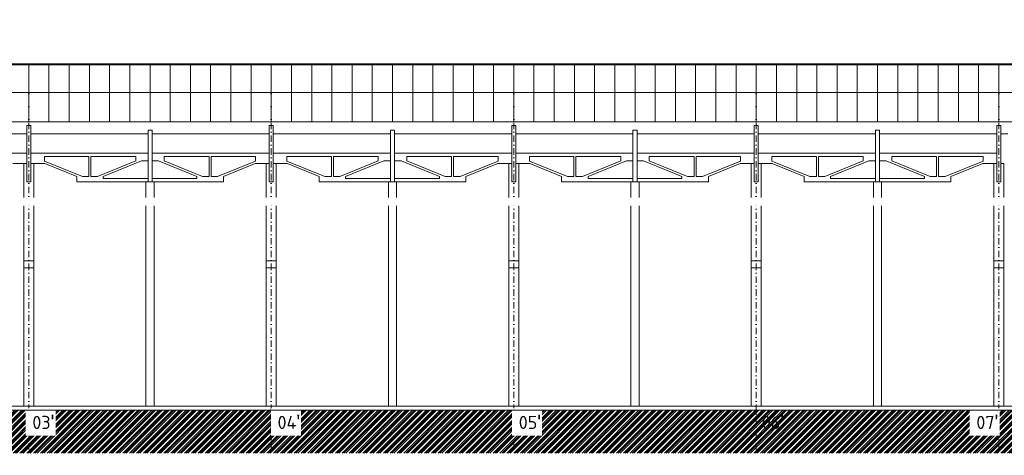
# Model space of a CAD drawing. Header units: millimetres. Extents: x -725694 to 4766210, y -2984614 to 2187451.
# Tile 115 of 256: x 329550 to 378275, y -47075 to -25485. Entities that reach past the tile are written whole.
import ezdxf
from ezdxf import colors
from ezdxf.entities.mleader import LeaderData, LeaderLine
from ezdxf.math import Vec2, Vec3

# ---------------------------------------------------------------- set-up
doc = ezdxf.new("R2010")
doc.units = ezdxf.units.MM
doc.linetypes.add('CENTERX2', pattern=[101.6, 63.5, -12.7, 12.7, -12.7])
doc.linetypes.add('DASHDOT', pattern=[25.4, 12.7, -6.35, 0, -6.35])
for name, color, linetype, lineweight in [('A99_N_leg-text @ 200', 7, 'Continuous', 9), ('A99_N_sraf @ 200', 7, 'Continuous', 0), ('A99_N_txt-popis-200', 7, 'Continuous', 5), ('A99_N_txt-popis-50 @ 200', 7, 'Continuous', 9), ('A99_S_kce-demolice', 7, 'Continuous', 20), ('A99_S_kce-pohl', 7, 'Continuous', 5), ('A99_S_kce-rez-sil', 7, 'Continuous', 15), ('A99_S_osy', 7, 'CENTERX2', 5)]:
    doc.layers.add(name, color=color, linetype=linetype, lineweight=lineweight)
doc.styles.add('A99_kota', font='isocpeur.ttf', dxfattribs={"height": 2})
doc.styles.add('A99_popis', font='isocpeur.ttf')
doc.styles.add('ad_popis 100', font='isocpeur.ttf', dxfattribs={"height": 200})

msp = doc.modelspace()

# ---------------------------------------------------------------- hatches: boundary and pattern name
at = {"layer": 'A99_N_sraf @ 200', "linetype": 'Continuous', "lineweight": 0}
h = msp.add_hatch(dxfattribs=at)
h.set_pattern_fill('ZEM_PUVODNI', color=256, scale=0.3, angle=90)
h.set_pattern_definition([(225, (-708875, 174330), (169.705627, -169.705627), []), (225, (-708959.85, 174330), (169.705627, -169.705627), []), (225, (-709044.7, 174330), (169.705627, -169.705627), [])])
h.paths.add_polyline_path([(296130, -44935), (296130, -46960), (455467.5, -46960), (455467.5, -45055), (451100, -45055), (451100, -44835), (305900, -44835), (305900, -44935), (305450, -44935)])

# ---------------------------------------------------------------- linework, layer by layer
at = {"layer": 'A99_S_kce-demolice'}
for p, q in [((444500, -27672.6), (312050, -27672.6)), ((444450, -27722.6), (312100, -27722.6)), ((330000, -30554), (330000, -27722.6)), ((331000, -30554), (331000, -27722.6)), ((332000, -30554), (332000, -27722.6)), ((333000, -30554), (333000, -27722.6)), ((334000, -30554), (334000, -27722.6)), ((335000, -30554), (335000, -27722.6)), ((336000, -30554), (336000, -27722.6)), ((337000, -30554), (337000, -27722.6)), ((338000, -30554), (338000, -27722.6)), ((339000, -30554), (339000, -27722.6)), ((340000, -30554), (340000, -27722.6)), ((341000, -30554), (341000, -27722.6)), ((342000, -30554), (342000, -27722.6)), ((343000, -30554), (343000, -27722.6)), ((344000, -30554), (344000, -27722.6)), ((345000, -30554), (345000, -27722.6)), ((346000, -30554), (346000, -27722.6)), ((347000, -30554), (347000, -27722.6)), ((348000, -30554), (348000, -27722.6)), ((349000, -30554), (349000, -27722.6)), ((350000, -30554), (350000, -27722.6)), ((351000, -30554), (351000, -27722.6)), ((352000, -30554), (352000, -27722.6)), ((353000, -30554), (353000, -27722.6)), ((354000, -30554), (354000, -27722.6)), ((355000, -30554), (355000, -27722.6)), ((356000, -30554), (356000, -27722.6)), ((357000, -30554), (357000, -27722.6)), ((358000, -30554), (358000, -27722.6)), ((359000, -30554), (359000, -27722.6)), ((360000, -30554), (360000, -27722.6)), ((361000, -30554), (361000, -27722.6)), ((362000, -30554), (362000, -27722.6)), ((363000, -30554), (363000, -27722.6)), ((364000, -30554), (364000, -27722.6)), ((365000, -30554), (365000, -27722.6)), ((366000, -30554), (366000, -27722.6)), ((367000, -30554), (367000, -27722.6)), ((368000, -30554), (368000, -27722.6)), ((369000, -30554), (369000, -27722.6)), ((370000, -30554), (370000, -27722.6)), ((371000, -30554), (371000, -27722.6)), ((372000, -30554), (372000, -27722.6)), ((373000, -30554), (373000, -27722.6)), ((374000, -30554), (374000, -27722.6)), ((375000, -30554), (375000, -27722.6)), ((376000, -30554), (376000, -27722.6)), ((377000, -30554), (377000, -27722.6)), ((378000, -30554), (378000, -27722.6)), ((312100, -29102), (444450, -29102))]:
    msp.add_line(p, q, dxfattribs=at)
at = {"layer": 'A99_S_kce-pohl'}
for p, q in [((312100, -30554), (444450, -30554)), ((329900, -31150.5), (324100, -31150.5)), ((329900, -33515), (329900, -30735)), ((330100, -30735), (329900, -30735)), ((329900, -33515), (329900, -30735)), ((330100, -30735), (329900, -30735)), ((330100, -33515), (330100, -30735)), ((330100, -33515), (330100, -30735)), ((335900, -31150.5), (330100, -31150.5)), ((335900, -33515), (335900, -30955)), ((336100, -30955), (335900, -30955)), ((336100, -33515), (336100, -30955)), ((341900, -31150.5), (336100, -31150.5)), ((341900, -33515), (341900, -30735)), ((342100, -30735), (341900, -30735)), ((341900, -33515), (341900, -30735)), ((342100, -30735), (341900, -30735)), ((342100, -33515), (342100, -30735)), ((342100, -33515), (342100, -30735)), ((347900, -31150.5), (342100, -31150.5)), ((347900, -33515), (347900, -30955)), ((348100, -30955), (347900, -30955)), ((348100, -33515), (348100, -30955)), ((353900, -31150.5), (348100, -31150.5)), ((353900, -33515), (353900, -30735)), ((354100, -30735), (353900, -30735)), ((353900, -33515), (353900, -30735)), ((354100, -30735), (353900, -30735)), ((354100, -33515), (354100, -30735)), ((354100, -33515), (354100, -30735)), ((359900, -31150.5), (354100, -31150.5)), ((359900, -33515), (359900, -30955)), ((360100, -30955), (359900, -30955)), ((360100, -33515), (360100, -30955)), ((365900, -31150.5), (360100, -31150.5)), ((365900, -33515), (365900, -30735)), ((366100, -30735), (365900, -30735)), ((365900, -33515), (365900, -30735)), ((366100, -30735), (365900, -30735)), ((366100, -33515), (366100, -30735)), ((366100, -33515), (366100, -30735)), ((371900, -31150.5), (366100, -31150.5)), ((371900, -33515), (371900, -30955)), ((372100, -30955), (371900, -30955)), ((372100, -33515), (372100, -30955)), ((377900, -31150.5), (372100, -31150.5)), ((377900, -33515), (377900, -30735)), ((378100, -30735), (377900, -30735)), ((377900, -33515), (377900, -30735)), ((378100, -30735), (377900, -30735)), ((378100, -33515), (378100, -30735)), ((378100, -33515), (378100, -30735)), ((378450, -31150.5), (378100, -31150.5)), ((329900, -32105), (324100, -32105)), ((335900, -32105), (330100, -32105)), ((341900, -32105), (336100, -32105)), ((347900, -32105), (342100, -32105)), ((353900, -32105), (348100, -32105)), ((359900, -32105), (354100, -32105)), ((365900, -32105), (360100, -32105)), ((371900, -32105), (366100, -32105)), ((377900, -32105), (372100, -32105)), ((329900, -32611.9), (329205.2, -32611.9)), ((329750, -44635), (329750, -32611.9)), ((330100, -32611.9), (330794.8, -32611.9)), ((330250, -44635), (330250, -32611.9)), ((332975, -32265.9), (330776.8, -32265.9)), ((330776.8, -32488.9), (330776.8, -32265.9)), ((332653.5, -33253.1), (330776.8, -32488.9)), ((332369.5, -33253.1), (330794.8, -32611.9)), ((332975, -33253.1), (332975, -32265.9)), ((335292.7, -32265.9), (333075, -32265.9)), ((333075, -33253.1), (333075, -32265.9)), ((333396.5, -33253.1), (335292.7, -32480.9)), ((333680.5, -33253.1), (335576.7, -32480.9)), ((335292.7, -32480.9), (335292.7, -32265.9)), ((335576.7, -32480.9), (335900, -32480.9)), ((336423.3, -32480.9), (336100, -32480.9)), ((338319.5, -33253.1), (336423.3, -32480.9)), ((338925, -32265.9), (336707.3, -32265.9)), ((336707.3, -32480.9), (336707.3, -32265.9)), ((338603.5, -33253.1), (336707.3, -32480.9)), ((338925, -33253.1), (338925, -32265.9)), ((341223.2, -32265.9), (339025, -32265.9)), ((339025, -33253.1), (339025, -32265.9)), ((339346.5, -33253.1), (341223.2, -32488.9)), ((339630.5, -33253.1), (341205.2, -32611.9)), ((341900, -32611.9), (341205.2, -32611.9)), ((341223.2, -32488.9), (341223.2, -32265.9)), ((341750, -44635), (341750, -32611.9)), ((342100, -32611.9), (342794.8, -32611.9)), ((342250, -44635), (342250, -32611.9)), ((344975, -32265.9), (342776.8, -32265.9)), ((342776.8, -32488.9), (342776.8, -32265.9)), ((344653.5, -33253.1), (342776.8, -32488.9)), ((344369.5, -33253.1), (342794.8, -32611.9)), ((344975, -33253.1), (344975, -32265.9)), ((347292.7, -32265.9), (345075, -32265.9)), ((345075, -33253.1), (345075, -32265.9)), ((345396.5, -33253.1), (347292.7, -32480.9)), ((345680.5, -33253.1), (347576.7, -32480.9)), ((347292.7, -32480.9), (347292.7, -32265.9)), ((347576.7, -32480.9), (347900, -32480.9)), ((348423.3, -32480.9), (348100, -32480.9)), ((350319.5, -33253.1), (348423.3, -32480.9)), ((350925, -32265.9), (348707.3, -32265.9)), ((348707.3, -32480.9), (348707.3, -32265.9)), ((350603.5, -33253.1), (348707.3, -32480.9)), ((350925, -33253.1), (350925, -32265.9)), ((353223.2, -32265.9), (351025, -32265.9)), ((351025, -33253.1), (351025, -32265.9)), ((351346.5, -33253.1), (353223.2, -32488.9)), ((351630.5, -33253.1), (353205.2, -32611.9)), ((353900, -32611.9), (353205.2, -32611.9)), ((353223.2, -32488.9), (353223.2, -32265.9)), ((353750, -44635), (353750, -32611.9)), ((354100, -32611.9), (354794.8, -32611.9)), ((354250, -44635), (354250, -32611.9)), ((356975, -32265.9), (354776.8, -32265.9)), ((354776.8, -32488.9), (354776.8, -32265.9)), ((356653.5, -33253.1), (354776.8, -32488.9)), ((356369.5, -33253.1), (354794.8, -32611.9)), ((356975, -33253.1), (356975, -32265.9)), ((359292.7, -32265.9), (357075, -32265.9)), ((357075, -33253.1), (357075, -32265.9)), ((357396.5, -33253.1), (359292.7, -32480.9)), ((357680.5, -33253.1), (359576.7, -32480.9)), ((359292.7, -32480.9), (359292.7, -32265.9)), ((359576.7, -32480.9), (359900, -32480.9)), ((360423.3, -32480.9), (360100, -32480.9)), ((362319.5, -33253.1), (360423.3, -32480.9)), ((362925, -32265.9), (360707.3, -32265.9)), ((360707.3, -32480.9), (360707.3, -32265.9)), ((362603.5, -33253.1), (360707.3, -32480.9)), ((362925, -33253.1), (362925, -32265.9)), ((365223.2, -32265.9), (363025, -32265.9)), ((363025, -33253.1), (363025, -32265.9)), ((363346.5, -33253.1), (365223.2, -32488.9)), ((363630.5, -33253.1), (365205.2, -32611.9)), ((365900, -32611.9), (365205.2, -32611.9)), ((365223.2, -32488.9), (365223.2, -32265.9)), ((365750, -44635), (365750, -32611.9)), ((366100, -32611.9), (366794.8, -32611.9)), ((366250, -44635), (366250, -32611.9)), ((368975, -32265.9), (366776.8, -32265.9)), ((366776.8, -32488.9), (366776.8, -32265.9)), ((368653.5, -33253.1), (366776.8, -32488.9)), ((368369.5, -33253.1), (366794.8, -32611.9)), ((368975, -33253.1), (368975, -32265.9)), ((371292.7, -32265.9), (369075, -32265.9)), ((369075, -33253.1), (369075, -32265.9)), ((369396.5, -33253.1), (371292.7, -32480.9)), ((369680.5, -33253.1), (371576.7, -32480.9)), ((371292.7, -32480.9), (371292.7, -32265.9)), ((371576.7, -32480.9), (371900, -32480.9)), ((372423.3, -32480.9), (372100, -32480.9)), ((374319.5, -33253.1), (372423.3, -32480.9)), ((374925, -32265.9), (372707.3, -32265.9)), ((372707.3, -32480.9), (372707.3, -32265.9)), ((374603.5, -33253.1), (372707.3, -32480.9)), ((374925, -33253.1), (374925, -32265.9)), ((377223.2, -32265.9), (375025, -32265.9)), ((375025, -33253.1), (375025, -32265.9)), ((375346.5, -33253.1), (377223.2, -32488.9)), ((375630.5, -33253.1), (377205.2, -32611.9)), ((377900, -32611.9), (377205.2, -32611.9)), ((377223.2, -32488.9), (377223.2, -32265.9)), ((377750, -44635), (377750, -32611.9)), ((378250, -32611.9), (378100, -32611.9)), ((378250, -44635), (378250, -32611.9)), ((329900, -33515), (330100, -33515)), ((332369.5, -33515), (332369.5, -33253.1)), ((339630.5, -33515), (332369.5, -33515)), ((332653.5, -33253.1), (332975, -33253.1)), ((333075, -33253.1), (333396.5, -33253.1)), ((333680.5, -33253.1), (333680.5, -33354.1)), ((335900, -33354.1), (333680.5, -33354.1)), ((335800, -44635), (335800, -33515)), ((335900, -33515), (336100, -33515)), ((338319.5, -33354.1), (336100, -33354.1)), ((336200, -44635), (336200, -33515)), ((338319.5, -33253.1), (338319.5, -33354.1)), ((338925, -33253.1), (338603.5, -33253.1)), ((339346.5, -33253.1), (339025, -33253.1)), ((339630.5, -33515), (339630.5, -33253.1)), ((341900, -33515), (342100, -33515)), ((344369.5, -33515), (344369.5, -33253.1)), ((351630.5, -33515), (344369.5, -33515)), ((344653.5, -33253.1), (344975, -33253.1)), ((345075, -33253.1), (345396.5, -33253.1)), ((345680.5, -33253.1), (345680.5, -33354.1)), ((347900, -33354.1), (345680.5, -33354.1)), ((347800, -44635), (347800, -33515)), ((347900, -33515), (348100, -33515)), ((350319.5, -33354.1), (348100, -33354.1)), ((348200, -44635), (348200, -33515)), ((350319.5, -33253.1), (350319.5, -33354.1)), ((350925, -33253.1), (350603.5, -33253.1)), ((351346.5, -33253.1), (351025, -33253.1)), ((351630.5, -33515), (351630.5, -33253.1)), ((353900, -33515), (354100, -33515)), ((356369.5, -33515), (356369.5, -33253.1)), ((363630.5, -33515), (356369.5, -33515)), ((356653.5, -33253.1), (356975, -33253.1)), ((357075, -33253.1), (357396.5, -33253.1)), ((357680.5, -33253.1), (357680.5, -33354.1)), ((359900, -33354.1), (357680.5, -33354.1)), ((359800, -44635), (359800, -33515)), ((359900, -33515), (360100, -33515)), ((362319.5, -33354.1), (360100, -33354.1)), ((360200, -44635), (360200, -33515)), ((362319.5, -33253.1), (362319.5, -33354.1)), ((362925, -33253.1), (362603.5, -33253.1)), ((363346.5, -33253.1), (363025, -33253.1)), ((363630.5, -33515), (363630.5, -33253.1)), ((365900, -33515), (366100, -33515)), ((368369.5, -33515), (368369.5, -33253.1)), ((375630.5, -33515), (368369.5, -33515)), ((368653.5, -33253.1), (368975, -33253.1)), ((369075, -33253.1), (369396.5, -33253.1)), ((369680.5, -33253.1), (369680.5, -33354.1)), ((371900, -33354.1), (369680.5, -33354.1)), ((371800, -44635), (371800, -33515)), ((371900, -33515), (372100, -33515)), ((374319.5, -33354.1), (372100, -33354.1)), ((372200, -44635), (372200, -33515)), ((374319.5, -33253.1), (374319.5, -33354.1)), ((374925, -33253.1), (374603.5, -33253.1)), ((375346.5, -33253.1), (375025, -33253.1)), ((375630.5, -33515), (375630.5, -33253.1)), ((377900, -33515), (378100, -33515)), ((330250, -37435.4), (329750, -37435.4)), ((342250, -37435.4), (341750, -37435.4)), ((354250, -37435.4), (353750, -37435.4)), ((366250, -37435.4), (365750, -37435.4)), ((378250, -37435.4), (377750, -37435.4)), ((330250, -37775), (329750, -37775)), ((342250, -37775), (341750, -37775)), ((354250, -37775), (353750, -37775)), ((366250, -37775), (365750, -37775)), ((378250, -37775), (377750, -37775))]:
    msp.add_line(p, q, dxfattribs=at)
at = {"layer": 'A99_S_kce-rez-sil'}
msp.add_line((306250, -44635), (450800, -44635), dxfattribs=at)
at = {"layer": 'A99_S_osy', "linetype": 'DASHDOT', "lineweight": 5, "ltscale": 25}
for p, q in [((330000, -28685), (330000, -47075)), ((342000, -28685), (342000, -47075)), ((354000, -28685), (354000, -47075)), ((366000, -28685), (366000, -47075)), ((378000, -28685), (378000, -47075))]:
    msp.add_line(p, q, dxfattribs=at)

# ---------------------------------------------------------------- texts
at = {"layer": 'A99_N_txt-popis-200', "color": 1, "lineweight": 0, "insert": (366275, -45065), "char_height": 650, "attachment_point": 1, "style": 'ad_popis 100'}
msp.add_mtext_dynamic_manual_height_columns("06{\\fArial|b0|i0|c238|p34;\\H1.08333x;'}", width=832.5, gutter_width=1000, heights=[0], dxfattribs=at)

# ---------------------------------------------------------------- next in the draw order: texts
at = {"layer": 'A99_N_txt-popis-200', "color": 1, "lineweight": 0, "char_height": 650, "attachment_point": 1, "style": 'ad_popis 100', "bg_fill": 2}
for s, insert in [("03{\\fArial|b0|i0|c238|p34;\\H1.08333x;'}", (330175, -45065)), ("04{\\fArial|b0|i0|c238|p34;\\H1.08333x;'}", (342310, -45065)), ("05{\\fArial|b0|i0|c238|p34;\\H1.08333x;'}", (354245.1, -45065)), ("07{\\fArial|b0|i0|c238|p34;\\H1.08333x;'}", (376890, -45065))]:
    msp.add_mtext_dynamic_manual_height_columns(s, width=832.5, gutter_width=1000, heights=[0], dxfattribs=dict(at, insert=insert))

# ---------------------------------------------------------------- next in the draw order: leaders
at = {"layer": 'A99_N_txt-popis-50 @ 200', "lineweight": 9}
ml = msp.add_multileader_mtext('Standard', dxfattribs=at)
ml.set_content('\\A1;{\\C256;demontáž pásového světlíku}', color=1, style='A99_popis')
ml.set_leader_properties(color=256, linetype='ByLayer', lineweight=-1)
ml.build(insert=Vec2(0, 0))
ml.multileader.update_dxf_attribs({"dogleg_length": 1, "arrow_head_size": 300, "scale": 200})
ctx = ml.context
ctx.base_point, ctx.scale, ctx.char_height, ctx.arrow_head_size, ctx.landing_gap_size, ctx.plane_origin = Vec3(315100, -25825), 200, 400, 300, 250, Vec3(317905, -33611.2)
notes = []
notes.append((ctx, [(0, (1, 1, 0), (314455, -25825), (1, 0), 645, [(0, [(314455, -27672.6)], 0, [])])]))
ctx.mtext.insert, ctx.mtext.width, ctx.mtext.defined_height, ctx.mtext.flow_direction = Vec3(315350, -25565), 7477.425, 1693.3, 5
ctx.mtext.has_bg_fill, ctx.mtext.bg_color, ctx.mtext.bg_scale_factor, ctx.mtext.bg_transparency, ctx.mtext.use_window_bg_color = 1, -1073741824, 1, 0, 1
ml = msp.add_multileader_mtext('Standard', dxfattribs=at)
ml.set_content('\\A1;{\\C256;vybourání oken a dozdění okenních otvorů}', color=1, style='A99_popis')
ml.set_leader_properties(color=256, linetype='ByLayer', lineweight=-1)
ml.build(insert=Vec2(0, 0))
ml.multileader.update_dxf_attribs({"dogleg_length": 1, "arrow_head_size": 300, "scale": 200})
ctx = ml.context
ctx.base_point, ctx.scale, ctx.char_height, ctx.arrow_head_size, ctx.landing_gap_size, ctx.plane_origin = Vec3(299042.5, -34505.2), 200, 400, 300, 250, Vec3(301185, -45351)
notes.append((ctx, [(1, (1, 1, 0), (304327.5, -34505.2), (-1, 0), 585, [(0, [(305450, -34505)], 0, [])])]))
ctx.mtext.insert, ctx.mtext.width, ctx.mtext.defined_height, ctx.mtext.flow_direction = Vec3(299292.5, -34305.2), 4450, 1693.3, 5
ctx.mtext.has_bg_fill, ctx.mtext.bg_color, ctx.mtext.bg_scale_factor, ctx.mtext.bg_transparency, ctx.mtext.use_window_bg_color = 1, -1073741824, 1, 0, 1
for ctx, leaders in notes:
    for number, flags, end, landing, length, lines in leaders:
        leader = LeaderData()
        leader.index, (leader.has_last_leader_line, leader.has_dogleg_vector, leader.attachment_direction) = number, flags
        leader.last_leader_point, leader.dogleg_vector, leader.dogleg_length = Vec3(end), Vec3(landing), length
        for number, points, colour, breaks in lines:
            line = LeaderLine()
            line.index, line.vertices, line.color, line.breaks = number, Vec3.list(points), colors.encode_raw_color(colour), breaks
            leader.lines.append(line)
        ctx.leaders.append(leader)

# ---------------------------------------------------------------- next in the draw order: linework, layer by layer
at = {"layer": 'A99_S_kce-pohl'}
msp.add_line((305900, -44835), (450800, -44835), dxfattribs=at)

# ---------------------------------------------------------------- next in the draw order: texts
at = {"layer": 'A99_N_leg-text @ 200', "linetype": 'Continuous', "lineweight": 0, "insert": (162730, -32600), "char_height": 400, "attachment_point": 1, "style": 'A99_kota'}
msp.add_mtext_dynamic_manual_height_columns('\\A1;\\pi-1200,l1200,t1200,22800;^IPOZNÁMKA:\\P^INAVRŽENÉ STAVEBNÍ ÚPRAVY BYLY PROVEDENY NA ZÁKLADĚ  INVESTOREM PŘEDANÝCH ELEKTRONICKÝCH PODKLADŮ.\\P ^IPŘED PROVÁDĚNÍM STAVEBNÍCH ÚPRAV JE NUTNÉ VEŠKERÉ PRVKY PŘESNĚ ZAMĚŘIT, ZDALI JSOU V SOULADU S PROJEKTOVOU DOKUMENTACÍ A PROVÉST VIZUÁLNÍ KONTROLU.', width=19240, gutter_width=2000, heights=[0], dxfattribs=at)

doc.saveas('drawing.dxf')
